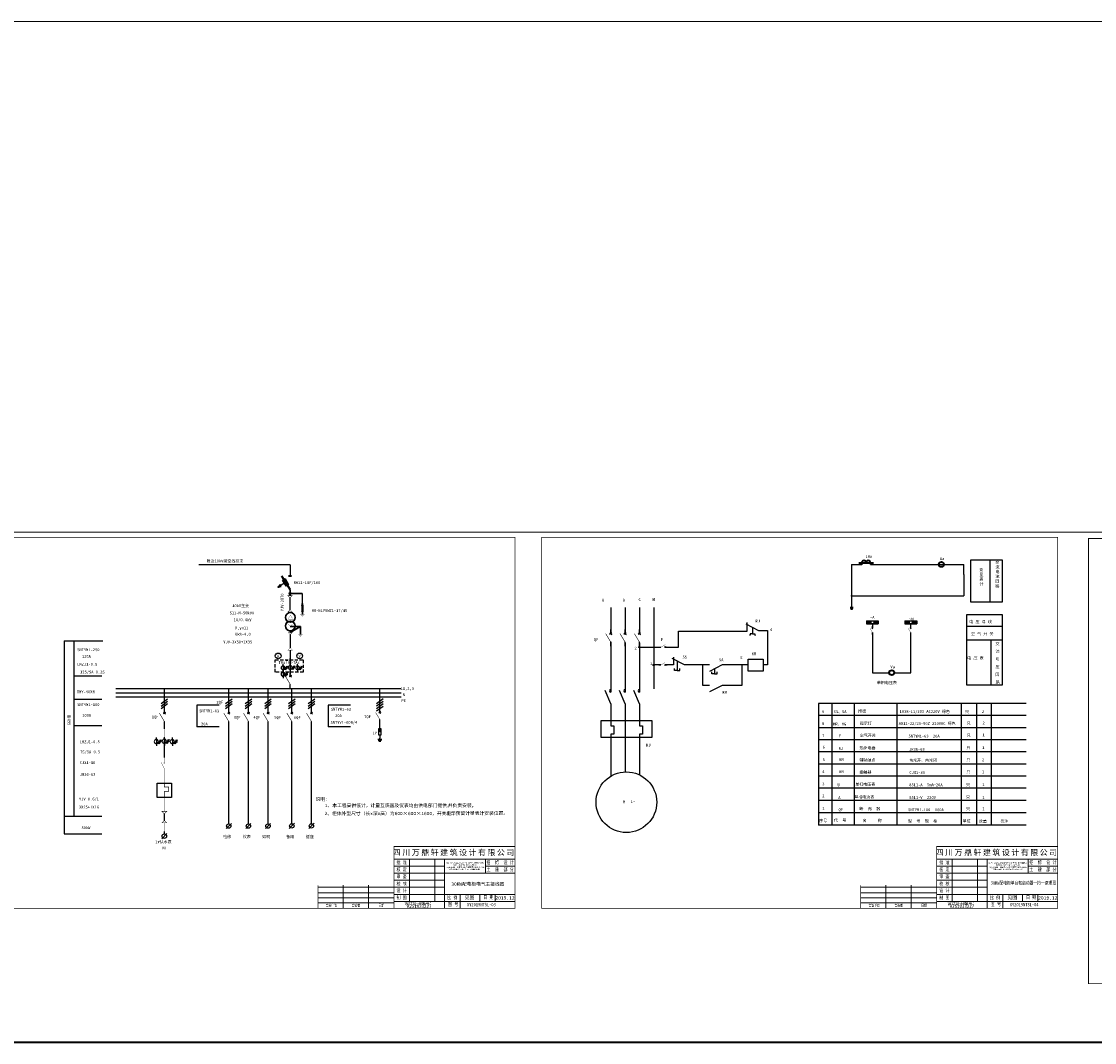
# Model space of a CAD drawing. Extents: x 36231 to 595326, y 3059 to 3871788.
# Tile 25 of 143: x 585036 to 585866, y 3861834 to 3862624. Entities that reach past the tile are written whole.
import ezdxf
from ezdxf.enums import TextEntityAlignment as Align

# ---------------------------------------------------------------- set-up
doc = ezdxf.new("R2010")
doc.units = 0
for name, pattern in [('DASHED', [19.05, 12.7, -6.35]), ('DASHED2', [0.375, 0.25, -0.125]), ('常规', [20, 10, 0, 10])]:
    doc.linetypes.add(name, pattern=pattern)
doc.layers.get('0').update_dxf_attribs({"linetype": 'CONTINUOUS'})
for name, color, linetype, lineweight in [('0.13填充', 8, 'CONTINUOUS', 9), ('0.13文字', 3, 'CONTINUOUS', 13), ('2', 61, 'CONTINUOUS', 30), ('图框１', 5, 'CONTINUOUS', 60), ('文字', 7, 'CONTINUOUS', 15), ('细线', 7, 'CONTINUOUS', 15), ('轮廓线', 1, 'CONTINUOUS', 30)]:
    doc.layers.add(name, color=color, linetype=linetype, lineweight=lineweight)
for name, color, linetype in [('DIM', 3, 'CONTINUOUS'), ('DQ', 3, 'CONTINUOUS'), ('WZ', 2, 'CONTINUOUS')]:
    doc.layers.add(name, color=color, linetype=linetype)
doc.styles.add('-仿宋_GB2312', font='仿宋_GB2312_0.ttf')
doc.styles.add('LYJFS', font='times.ttf', dxfattribs={"width": 0.7})
doc.styles.add('图框', font='仿宋_GB2312_0.ttf', dxfattribs={"width": 0.8})

# ---------------------------------------------------------------- blocks, each defined once
blk = doc.blocks.new('SYMB2_M_PWF59')
for p, q in [((2.06, 0.66), (2.94, -0.66)), ((2.14, -0.66), (2.92, 0.66))]:
    blk.add_line(p, q)
at = {"color": 7}
for p, q in [((2.5, 0), (0, 0)), ((10, 0), (7.5, 0))]:
    blk.add_line(p, q, dxfattribs=at)
at = {"const_width": 0.35}
blk.add_lwpolyline([(7.5, 0), (2.5, -3)], dxfattribs=at)
blk = doc.blocks.new('SYMB1_S_7220301')
blk.add_hatch(color=256).paths.add_polyline_path([(0, -7.5), (0.7, -5), (-0.7, -5)])
for p, q in [((0, -3.8), (0, 0)), ((0.7, -5), (-0.7, -5)), ((-0.7, -5), (0, -7.5)), ((0, -7.5), (0.7, -5))]:
    blk.add_line(p, q)
at = {"color": 7}
blk.add_lwpolyline([(-1.5, -11.2), (1.5, -11.2), (1.5, -3.8), (-1.5, -3.8)], close=True, dxfattribs=at)
for points in [[(0, -5), (0, -3.8)], [(0, -11.2), (0, -15)], [(-2.5, -16.2), (0, -16.2)], [(0, -17.5), (-1.9, -17.5), (0, -17.5)], [(-1.2, -18.8), (0, -18.8), (1.2, -18.8)], [(0, -16.2), (0, -15)], [(0, -16.2), (2.5, -16.2)], [(0, -17.5), (1.9, -17.5), (0, -17.5)]]:
    blk.add_lwpolyline(points)
blk = doc.blocks.new('SYMB2_S_PWF29')
at = {"xscale": 0.5, "yscale": 0.5, "zscale": 0.5}
blk.add_blockref('SYMB1_S_7220301', (0, 0.01), dxfattribs=at)
blk = doc.blocks.new('SYMB2_S_PWF23')
for p, q in [((0, -1.3), (0, 0)), ((1.41, -1.09), (-1.41, -3.91))]:
    blk.add_line(p, q)
blk.add_circle((0, -2.5), 1.2)
blk = doc.blocks.new('SYMB2_M_PWF115')
for p, q in [((0, -2.4), (0, 0)), ((0, -7.4), (0, -10))]:
    blk.add_line(p, q)
blk.add_lwpolyline([(-2.5, -4.9, 1), (2.5, -4.9, 1), (-2.5, -4.9, 1)], format="xyb")
for points in [[(0, -2.4), (0, -7.4)], [(2.5, -7.5), (5, -2.5)], [(2.5, -5), (6.2, -5)], [(3.7, -7.5), (6.2, -2.5)]]:
    blk.add_lwpolyline(points)
blk = doc.blocks.new('tk')
at = {"layer": '图框１', "color": 7, "const_width": 0.0933}
blk.add_lwpolyline([(0, 296.59), (0, 0), (420, 0), (420, 296.59)], close=True, dxfattribs=at)
blk.add_lwpolyline([(0, 296.59), (0, 0), (420, 0), (420, 296.59)], close=True, dxfattribs=at)
at = {"layer": '图框１', "color": 5, "const_width": 0.0933}
blk.add_lwpolyline([(0, 296.59), (0, 0), (420, 0), (420, 296.59)], close=True, dxfattribs=at)
at = {"layer": '图框１', "color": 7}
blk.add_lwpolyline([(15.56, 292.44, 0.622, 0.622, 0), (414.81, 292.44, 0.519, 0.519, 0), (414.81, 5.19, 0.519, 0.519, 0), (15.56, 5.19, 0.519, 0.519, 0)], format="xyseb", close=True, dxfattribs=at)
blk.add_lwpolyline([(15.56, 292.44, 0.622, 0.622, 0), (414.81, 292.44, 0.519, 0.519, 0), (414.81, 5.19, 0.519, 0.519, 0), (15.56, 5.19, 0.519, 0.519, 0)], format="xyseb", close=True, dxfattribs=at)
at = {"layer": '图框１', "color": 5}
blk.add_lwpolyline([(15.56, 292.44, 0.622, 0.622, 0), (414.81, 292.44, 0.519, 0.519, 0), (414.81, 5.19, 0.519, 0.519, 0), (15.56, 5.19, 0.519, 0.519, 0)], format="xyseb", close=True, dxfattribs=at)
at = {"layer": '细线', "color": 7}
for p, q in [((321.17, 53.1), (414.81, 53.1)), ((321.17, 43.3), (414.81, 43.3)), ((333.15, 43.3), (333.15, 10.63)), ((352.75, 43.3), (352.75, 10.63)), ((360.37, 43.3), (360.37, 5.19)), ((391.95, 43.3), (391.95, 32.41)), ((321.17, 37.85), (360.37, 37.85)), ((391.95, 37.85), (414.81, 37.85)), ((321.17, 32.41), (414.81, 32.41)), ((262.37, 21.52), (321.17, 21.52)), ((281.97, 23.15), (281.97, 5.19)), ((301.57, 23.15), (301.57, 5.19)), ((321.17, 26.96), (360.37, 26.96)), ((321.17, 21.52), (360.37, 21.52)), ((262.37, 17.16), (321.17, 17.16)), ((321.17, 16.07), (414.81, 16.07)), ((372.35, 16.07), (372.35, 5.19)), ((387.59, 16.07), (387.59, 10.63)), ((399.57, 16.07), (399.57, 10.63)), ((262.37, 13.35), (321.17, 13.35)), ((262.37, 9.54), (321.17, 9.54)), ((321.17, 10.63), (414.81, 10.63))]:
    blk.add_line(p, q, dxfattribs=at)
at = {"layer": '细线', "color": 7, "const_width": 0.544}
for points in [[(414.81, 53.1), (321.17, 53.1), (321.17, 5.19)], [(262.37, 23.15), (262.37, 5.19)]]:
    blk.add_lwpolyline(points, dxfattribs=at)
at = {"layer": '文字', "color": 7, "line_spacing_factor": 0.5, "style": '-仿宋_GB2312'}
for s, insert, char_height, width, attachment_point in [('{\\fSimSun|b0|i0|c134|p2;\\T1.2;\\C256;四川万鼎轩建筑设计有限公司}', (367.99, 48.2), 4.3556, 93.6444, 5), ('{\\W0.8;批 准}', (327.16, 40.57), 2.7222, 11.9778, 5), ('{\\W0.8;招  标  设 计}', (403.36, 40.57), 2.7222, 22.8306, 5), ('{\\W0.8;核 定}', (327.16, 35.13), 2.7222, 11.9778, 5), ('新沂市2019年度农业水价综合改革计量设施配套\\P\\P和农田水利工程维修养护项目\\P\\P（2019年第二批省级以上水利发展资金和2018年\\P\\P第二批省级以上水利发展资金剩余资金）', (376.16, 37.85), 1, 31.5778, 5), ('{\\W0.8;土  建  部 分}', (403.38, 35.12), 2.7222, 22.8667, 5), ('{\\W0.8;审 查}', (327.16, 29.69), 2.7222, 11.9778, 5), ('{\\W0.8;校 核}', (327.16, 24.24), 2.7222, 11.9778, 5), ('{\\W0.8;设 计}', (327.16, 18.8), 2.7222, 11.9778, 5), ('{\\W0.8;制 图}', (327.16, 13.35), 2.7222, 11.9778, 5), ('{\\W0.8;比 例}', (366.36, 13.35), 2.7222, 11.9778, 5), ('见图', (379.75, 13.49), 2.722, 15.2444, 5), ('{\\W0.8;日 期}', (390.35, 15.22), 2.7222, 10.9015, 1), ('2019.12', (407.19, 13.35), 2.722, 15.2444, 5), ('{\\W0.7; 会签单位}', (272.17, 7.36), 2.1778, 19.6, 5), ('{\\W0.7;会签者}', (291.77, 7.36), 2.1778, 19.6, 5), ('{\\W0.7;日期}', (311.37, 7.36), 2.178, 19.6, 5), ('{\\W0.85;设计证书编号：A251033227}', (340.77, 8.02), 2.7222, 39.2, 5), ('{\\W0.8;图 号}', (363.12, 9.78), 2.7222, 10.9015, 1)]:
    blk.add_mtext(s, dxfattribs=dict(at, insert=insert, char_height=char_height, width=width, attachment_point=attachment_point))

msp = doc.modelspace()

# ---------------------------------------------------------------- hatches: boundary and pattern name
for points in [[(585694.04, 3862157.83, -0.414214), (585692.89, 3862158.97, -0.414214), (585694.04, 3862160.12), (585689.44, 3862160.12), (585689.44, 3862157.83)], [(585694.04, 3862160.12, -0.414214), (585695.18, 3862158.97, -0.414214), (585694.04, 3862157.83), (585698.63, 3862157.83), (585698.63, 3862160.12)], [(585723.71, 3862157.83, -0.414214), (585722.57, 3862158.97, -0.414214), (585723.71, 3862160.12), (585719.12, 3862160.12), (585719.12, 3862157.83)], [(585728.31, 3862157.83), (585728.31, 3862160.12), (585723.71, 3862160.12, -0.414214), (585724.86, 3862158.97, -0.414214), (585723.71, 3862157.83)]]:
    msp.add_hatch(color=7).paths.add_polyline_path(points)
h = msp.add_hatch(color=7)
h.paths.add_polyline_path([(585513.78, 3862140.26), (585513.78, 3862139.74), (585514.3, 3862139.74, 0.414214)])
h.paths.add_polyline_path([(585514.3, 3862139.74), (585513.78, 3862139.74), (585513.78, 3862139.22, 0.414214)])
h.paths.add_polyline_path([(585513.78, 3862140.26, 0.414214), (585513.26, 3862139.74, 0.414214), (585513.78, 3862139.22)])
h = msp.add_hatch(color=7)
h.paths.add_polyline_path([(585524.9, 3862126.47), (585524.9, 3862125.95), (585525.42, 3862125.95, 0.414214)])
h.paths.add_polyline_path([(585525.42, 3862125.95), (585524.9, 3862125.95), (585524.9, 3862125.43, 0.414214)])
h.paths.add_polyline_path([(585524.9, 3862126.47, 0.414214), (585524.38, 3862125.95, 0.414214), (585524.9, 3862125.43)])
at = {"layer": '2'}
msp.add_hatch(color=7, dxfattribs=at).paths.add_polyline_path([(585253.86, 3862172.33), (585252.02, 3862172.33), (585252.94, 3862170.41)])
at = {"layer": 'DIM'}
h = msp.add_hatch(dxfattribs=at)
h.set_pattern_fill('U', scale=0.03328, style=0, pattern_type=0)
h.set_pattern_definition([(0, (518242.56409, 3838922.259795), (0, 0.03328), [])])
h.paths.add_polyline_path([(585236.56, 3862186.88), (585235.84, 3862188.15), (585234.09, 3862186.09)])

# ---------------------------------------------------------------- linework, layer by layer
at = {"color": 7}
for p, q in [((585678.01, 3862203.79), (585678.01, 3862195.99)), ((585678.01, 3862203.79), (585685.85, 3862203.79)), ((585692.52, 3862203.79), (585764.83, 3862203.79)), ((585692.52, 3862203.79), (585727.64, 3862203.79)), ((585764.83, 3862195.99), (585764.83, 3862203.79)), ((585784.84, 3862207.42), (585784.84, 3862174.6)), ((585243.41, 3862203.51), (585172.85, 3862203.51)), ((585243.41, 3862203.51), (585243.41, 3862195.03)), ((585678.01, 3862195.99), (585678.01, 3862179.67)), ((585764.83, 3862195.99), (585764.83, 3862179.44)), ((585252.85, 3862181.22), (585252.85, 3862171.68)), ((585678.01, 3862179.21), (585678.01, 3862170.19)), ((585678.24, 3862179.44), (585764.83, 3862179.44)), ((585491.54, 3862170.44), (585491.54, 3862150.2)), ((585491.54, 3862170.44), (585491.54, 3862150.2)), ((585502.66, 3862170.44), (585502.66, 3862150.2)), ((585502.66, 3862170.44), (585502.66, 3862150.2)), ((585513.78, 3862170.44), (585513.78, 3862150.2)), ((585524.9, 3862170.44), (585524.9, 3862107.39)), ((585513.78, 3862159.09), (585513.78, 3862150.2)), ((585689.44, 3862160.12), (585689.44, 3862157.83)), ((585694.04, 3862157.83), (585694.04, 3862154.35)), ((585698.63, 3862160.12), (585698.63, 3862157.83)), ((585719.12, 3862160.12), (585719.12, 3862157.83)), ((585723.71, 3862154.35), (585723.71, 3862157.83)), ((585728.31, 3862160.12), (585728.31, 3862157.83)), ((585767.05, 3862155.89), (585794.43, 3862155.89)), ((585243.63, 3862149.49), (585243.63, 3862139.18)), ((585694.04, 3862151.16), (585694.04, 3862148.11)), ((585694.04, 3862151.16), (585694.04, 3862120)), ((585723.71, 3862119.98), (585723.71, 3862151.16)), ((585723.71, 3862141.76), (585723.71, 3862151.16)), ((585243.63, 3862137.52), (585243.63, 3862118.61)), ((585491.54, 3862143.78), (585491.54, 3862104.92)), ((585502.66, 3862143.15), (585502.66, 3862104.92)), ((585513.78, 3862143.15), (585513.78, 3862104.92)), ((585513.78, 3862143.15), (585513.78, 3862104.92)), ((585767.05, 3862145.5), (585794.43, 3862145.5)), ((585785.62, 3862145.5), (585785.62, 3862110.24)), ((585243.63, 3862126.95), (585243.63, 3862131.09)), ((585238, 3862120.84), (585238, 3862115.97)), ((585243.63, 3862118.61), (585243.63, 3862121.54)), ((585530.47, 3862125.95), (585524.9, 3862125.95)), ((585536.02, 3862125.95), (585533.67, 3862125.95)), ((585694.04, 3862120), (585707.1, 3862120)), ((585710.93, 3862119.98), (585723.71, 3862119.98)), ((585491.54, 3862095.91), (585491.54, 3862078.79)), ((585491.54, 3862095.91), (585491.54, 3862078.79)), ((585502.66, 3862095.91), (585502.66, 3862043.18)), ((585502.66, 3862095.91), (585502.66, 3862043.18)), ((585513.78, 3862095.91), (585513.78, 3862078.79)), ((585513.78, 3862095.91), (585513.78, 3862078.79)), ((585813.1, 3862096.18), (585652.22, 3862096.18)), ((585774.98, 3862001.95), (585774.98, 3862096.18)), ((585786.32, 3862001.95), (585786.32, 3862096.18)), ((585244.79, 3862054.07), (585244.79, 3862079.34)), ((585259.99, 3862054.06), (585259.99, 3862079.33)), ((585813.1, 3862086.79), (585652.22, 3862086.79)), ((585813.1, 3862086.79), (585654.37, 3862086.79)), ((585196.01, 3862004.84), (585196.02, 3862076.63)), ((585211.2, 3862004.84), (585211.22, 3862076.63)), ((585226.4, 3862004.84), (585226.41, 3862076.63)), ((585491.54, 3862072.4), (585491.54, 3862039.82)), ((585491.54, 3862072.4), (585491.54, 3862039.82)), ((585513.78, 3862072.4), (585513.78, 3862040.91)), ((585513.78, 3862072.4), (585513.78, 3862040.91)), ((585813.1, 3862077.41), (585652.22, 3862077.41)), ((585813.1, 3862068.02), (585652.22, 3862068.02)), ((585813.1, 3862058.64), (585652.22, 3862058.64)), ((585244.78, 3862004.94), (585244.79, 3862054.07)), ((585259.97, 3862004.94), (585259.99, 3862054.06)), ((585813.1, 3862049.26), (585652.22, 3862049.26)), ((585813.1, 3862039.87), (585652.22, 3862039.87)), ((585813.1, 3862030.49), (585652.22, 3862030.49)), ((585813.1, 3862021.1), (585652.22, 3862021.1)), ((585812.3, 3862021.1), (585652.22, 3862021.1)), ((585813.1, 3862011.53), (585652.22, 3862011.53)), ((585813.1, 3862001.95), (585652.22, 3862001.95))]:
    msp.add_line(p, q, dxfattribs=at)
at = {"color": 7, "lineweight": 40}
for p, q in [((585683.58, 3862205.16), (585694.84, 3862205.16)), ((585685.85, 3862205.16), (585685.85, 3862203.79)), ((585692.52, 3862205.16), (585692.52, 3862203.79)), ((585243.41, 3862184.32), (585237.17, 3862194.65)), ((585242.34, 3862195.03), (585244.45, 3862195.03)), ((585678.92, 3862169.67), (585677.1, 3862169.67)), ((585678.61, 3862169.14), (585677.4, 3862169.14))]:
    msp.add_line(p, q, dxfattribs=at)
at = {"color": 7, "linetype": 'DASHED2', "lineweight": -2, "ltscale": 2}
msp.add_line((585243.49, 3862168.7), (585243.41, 3862177.92), dxfattribs=at)
for p, q in [((585689.44, 3862160.12), (585698.63, 3862160.12)), ((585689.44, 3862157.83), (585698.63, 3862157.83)), ((585719.12, 3862160.12), (585728.31, 3862160.12)), ((585719.12, 3862157.83), (585728.31, 3862157.83))]:
    msp.add_line(p, q)
at = {"color": 7, "linetype": 'DASHED', "lineweight": -2, "ltscale": 2}
msp.add_line((585146.17, 3862005.53), (585146.17, 3862010.79), dxfattribs=at)
at = {"color": 7}
for points in [[(585770.27, 3862207.42), (585794.52, 3862207.42), (585794.52, 3862174.6), (585770.27, 3862174.6)], [(585767.05, 3862165.1), (585794.43, 3862165.1), (585794.43, 3862110.24), (585767.05, 3862110.24)]]:
    msp.add_lwpolyline(points, close=True, dxfattribs=at)
at = {"color": 7, "lineweight": 40}
msp.add_lwpolyline([(585679.22, 3862170.19), (585676.8, 3862170.19)], dxfattribs=at)
at = {"color": 7, "linetype": 'DASHED2', "ltscale": 10}
msp.add_lwpolyline([(585232.03, 3862129.89), (585253.71, 3862129.89), (585253.71, 3862120.36), (585232.03, 3862120.36)], close=True, dxfattribs=at)
at = {"color": 7, "linetype": '常规', "const_width": 0.229}
for points in [[(585146.17, 3862082.25), (585146.17, 3862054.27)], [(585146.17, 3862061.27), (585146.17, 3862049.67)], [(585146.17, 3862045.69), (585143.75, 3862050.52)], [(585146.17, 3862045.69), (585146.17, 3862034.45)], [(585146.17, 3862023.47), (585146.17, 3862012.66)], [(585146.17, 3862010.79), (585146.17, 3862005.53)], [(585146.17, 3862003.66), (585146.17, 3861996.99)]]:
    msp.add_lwpolyline(points, dxfattribs=at)
msp.add_lwpolyline([(585146.13, 3862050.32, 1.088614), (585146.13, 3862049.74, 1.088614)], format="xyb", dxfattribs=at)
at = {"color": 7, "lineweight": 25}
msp.add_lwpolyline([(585140.72, 3862034.45), (585151.61, 3862034.45), (585151.61, 3862023.47), (585140.72, 3862023.47)], close=True, dxfattribs=at)
at = {"color": 7, "lineweight": 25, "const_width": 0.458}
for points in [[(585146.17, 3862034.45), (585146.17, 3862031.4), (585149.51, 3862031.4), (585149.51, 3862028.19), (585146.07, 3862028.19), (585146.07, 3862028.19)], [(585146.17, 3862028.19), (585146.17, 3862023.47)]]:
    msp.add_lwpolyline(points, dxfattribs=at)
at = {"color": 7, "const_width": 0.3}
for points in [[(585144.29, 3862012.66), (585148.04, 3862012.66), (585146.17, 3862010.79)], [(585144.29, 3862003.66), (585148.04, 3862003.66), (585146.17, 3862005.53)]]:
    msp.add_lwpolyline(points, close=True, dxfattribs=at)
at = {"color": 7, "lineweight": 40}
for centre in [(585747.4, 3862203.79), (585709.02, 3862120)]:
    msp.add_circle(centre, 1.91, dxfattribs=at)
at = {"color": 7}
for centre, radius in [((585678.01, 3862179.44), 0.229), ((585694.04, 3862158.97), 1.14), ((585723.71, 3862158.97), 1.14), ((585513.78, 3862139.74), 0.521), ((585234.26, 3862132.99), 2.23), ((585250.88, 3862132.99), 2.23), ((585524.9, 3862125.95), 0.521)]:
    msp.add_circle(centre, radius, dxfattribs=at)
at = {"color": 7, "lineweight": 40}
for centre in [(585687.53, 3862205.16), (585690.89, 3862205.16)]:
    msp.add_arc(centre, 1.68, 0, 180, dxfattribs=at)
at = {"layer": '0.13填充', "color": 3, "lineweight": 40}
msp.add_line((591089.66, 3861833.66), (583314.72, 3861833.66), dxfattribs=at)
at = {"layer": '0.13文字', "lineweight": 13}
for p, q in [((590756.67, 3862624.17), (583664.28, 3862624.17)), ((590756.67, 3862228.91), (583314.72, 3862228.91))]:
    msp.add_line(p, q, dxfattribs=at)
at = {"layer": '2', "color": 7}
for p, q in [((585243.41, 3862184.32), (585243.41, 3862181.89)), ((585243.41, 3862184.32), (585243.41, 3862181.89)), ((585243.41, 3862184.32), (585243.41, 3862181.89)), ((585243.41, 3862180.53), (585243.41, 3862179.71)), ((585243.41, 3862180.53), (585243.41, 3862179.63)), ((585244.09, 3862181.22), (585252.85, 3862181.22)), ((585243.47, 3862166.52), (585243.47, 3862166.99)), ((585243.57, 3862152.45), (585243.57, 3862151.16))]:
    msp.add_line(p, q, dxfattribs=at)
at = {"layer": '2', "color": 7, "linetype": 'DASHED', "ltscale": 60}
for p, q in [((585252.94, 3862171.38), (585252.94, 3862165.04)), ((585251.5, 3862155.8), (585243.6, 3862151.2)), ((585243.62, 3862155.8), (585251.5, 3862155.8)), ((585251.5, 3862155.8), (585251.5, 3862149.45))]:
    msp.add_line(p, q, dxfattribs=at)
at = {"layer": '2', "color": 7}
for points, const_width in [([(585241.7, 3862179.63), (585245.12, 3862179.63), (585243.41, 3862177.92)], 0.273), ([(585253.86, 3862167.14), (585252.02, 3862167.14), (585252.02, 3862173.29), (585253.86, 3862173.29)], 0.246), ([(585241.78, 3862166.99), (585245.2, 3862166.99), (585243.49, 3862168.7)], 0.273), ([(585245.34, 3862151.2), (585241.92, 3862151.2), (585243.63, 3862149.49)], 0.273), ([(585241.87, 3862137.52), (585245.29, 3862137.52), (585243.58, 3862139.23)], 0.273)]:
    msp.add_lwpolyline(points, close=True, dxfattribs=dict(at, const_width=const_width))
at = {"layer": '2', "color": 7, "ltscale": 4, "const_width": 0.156}
for points in [[(585243.8, 3862164.61), (585242.01, 3862161.5)], [(585243.8, 3862164.61), (585245.59, 3862161.5)], [(585243.62, 3862155.8), (585241.61, 3862158.02)], [(585242.01, 3862161.5), (585245.59, 3862161.5)], [(585243.62, 3862155.8), (585245.63, 3862158.02)], [(585243.62, 3862155.8), (585243.62, 3862153.41)]]:
    msp.add_lwpolyline(points, dxfattribs=at)
at = {"layer": '2', "color": 7, "const_width": 0.273}
for points in [[(585251.23, 3862165.04), (585254.65, 3862165.04)], [(585251.92, 3862164.36), (585253.96, 3862164.36)], [(585252.6, 3862163.67), (585253.28, 3862163.67)], [(585249.79, 3862149.45), (585253.2, 3862149.45)], [(585250.47, 3862148.77), (585252.52, 3862148.77)], [(585251.16, 3862148.08), (585251.84, 3862148.08)]]:
    msp.add_lwpolyline(points, dxfattribs=at)
at = {"layer": '2', "color": 7}
for centre, radius in [((585243.41, 3862181.21), 0.683), ((585243.62, 3862162.77), 3.75), ((585243.57, 3862156.2), 3.75)]:
    msp.add_circle(centre, radius, dxfattribs=at)
at = {"layer": 'DIM', "color": 7}
for p, q in [((585239.01, 3862189.37), (585234.09, 3862186.09)), ((585235.84, 3862188.15), (585234.09, 3862186.09)), ((585236.56, 3862186.88), (585235.84, 3862188.15)), ((585234.09, 3862186.09), (585236.56, 3862186.88))]:
    msp.add_line(p, q, dxfattribs=at)
msp.add_lwpolyline([(585242.34, 3862188.19), (585240.35, 3862187.05), (585237.67, 3862191.69), (585239.66, 3862192.84)], close=True, dxfattribs=at)
at = {"layer": 'DQ', "color": 7}
for p, q in [((585068.55, 3862144.62), (585098.48, 3862144.62)), ((585097.84, 3862117.43), (585076.15, 3862117.43)), ((585108.59, 3862107.72), (585329.33, 3862107.72)), ((585108.59, 3862104.5), (585329.33, 3862104.5)), ((585146.17, 3862091.9), (585146.17, 3862107.72)), ((585196.02, 3862091.9), (585196.02, 3862107.72)), ((585211.22, 3862091.9), (585211.22, 3862107.72)), ((585226.41, 3862091.9), (585226.41, 3862107.72)), ((585244.79, 3862091.9), (585244.79, 3862107.72)), ((585259.99, 3862091.9), (585259.99, 3862107.72)), ((585312.89, 3862091.89), (585312.89, 3862107.72)), ((585097.84, 3862099.11), (585076.15, 3862099.11)), ((585108.59, 3862101.28), (585329.33, 3862101.28)), ((585148.7, 3862099.6), (585143.7, 3862095.87)), ((585148.7, 3862097.67), (585143.7, 3862093.94)), ((585148.7, 3862095.76), (585143.7, 3862092.03)), ((585198.55, 3862099.6), (585193.55, 3862095.87)), ((585198.55, 3862097.67), (585193.55, 3862093.94)), ((585198.55, 3862095.76), (585193.55, 3862092.03)), ((585213.75, 3862099.6), (585208.75, 3862095.87)), ((585213.75, 3862097.67), (585208.75, 3862093.94)), ((585213.75, 3862095.76), (585208.75, 3862092.03)), ((585228.94, 3862099.6), (585223.94, 3862095.87)), ((585228.94, 3862097.67), (585223.94, 3862093.94)), ((585228.94, 3862095.76), (585223.94, 3862092.03)), ((585247.32, 3862099.6), (585242.32, 3862095.88)), ((585247.32, 3862097.67), (585242.32, 3862093.94)), ((585247.32, 3862095.76), (585242.32, 3862092.04)), ((585262.52, 3862099.6), (585257.52, 3862095.87)), ((585262.52, 3862097.67), (585257.52, 3862093.94)), ((585262.52, 3862095.76), (585257.52, 3862092.03)), ((585315.42, 3862099.68), (585310.42, 3862095.95)), ((585315.42, 3862097.74), (585310.42, 3862094.02)), ((585315.42, 3862095.81), (585310.42, 3862092.08)), ((585652.22, 3862096.18), (585652.22, 3862001.95)), ((585662.81, 3862021.1), (585662.81, 3862096.18)), ((585662.81, 3862086.91), (585662.81, 3862096.18)), ((585680.13, 3862021.1), (585680.13, 3862096.18)), ((585713.23, 3862021.1), (585713.23, 3862096.18)), ((585762.88, 3862021.1), (585762.88, 3862096.18)), ((585188.55, 3862094.95), (585171.2, 3862094.95)), ((585171.2, 3862094.95), (585171.2, 3862078.07)), ((585272.95, 3862094.95), (585272.95, 3862078.07)), ((585290.3, 3862094.95), (585272.95, 3862094.95)), ((585315.42, 3862093.9), (585310.42, 3862090.18)), ((585146.17, 3862076.63), (585146.17, 3862079.33)), ((585196.02, 3862076.63), (585196.02, 3862079.33)), ((585211.22, 3862076.63), (585211.22, 3862079.33)), ((585226.41, 3862076.63), (585226.41, 3862079.33)), ((585312.88, 3862079.04), (585312.88, 3862082.17)), ((585076.15, 3862079.04), (585097.84, 3862079.04)), ((585188.55, 3862078.07), (585171.2, 3862078.07)), ((585290.3, 3862078.07), (585272.95, 3862078.07)), ((585146.17, 3862054.27), (585146.17, 3862066.98)), ((585662.81, 3862001.95), (585662.81, 3862021.1)), ((585680.13, 3862001.95), (585680.13, 3862021.1)), ((585713.23, 3862001.95), (585713.23, 3862021.1)), ((585762.88, 3862001.95), (585762.88, 3862021.1)), ((585774.98, 3862011.55), (585774.98, 3862021.1)), ((585068.55, 3862008.99), (585097.84, 3862008.99)), ((585068.55, 3861995.25), (585097.84, 3861995.25))]:
    msp.add_line(p, q, dxfattribs=at)
at = {"layer": 'WZ', "color": 7}
for p, q in [((585068.55, 3862144.62), (585068.55, 3861995.25)), ((585076.15, 3862144.62), (585076.15, 3862008.99))]:
    msp.add_line(p, q, dxfattribs=at)
at = {"layer": '轮廓线', "color": 7, "lineweight": -3}
for p, q in [((585596.05, 3862157.9), (585606.03, 3862152.53)), ((585597.19, 3862152.17), (585597.19, 3862158.96)), ((585601.29, 3862155.08), (585601.29, 3862150)), ((585543.99, 3862139.74), (585543.99, 3862152.17)), ((585543.99, 3862152.17), (585597.19, 3862152.17)), ((585599.55, 3862148.95), (585598.88, 3862148.95)), ((585601.29, 3862150), (585599.55, 3862150)), ((585599.55, 3862150), (585599.55, 3862148.95)), ((585601.29, 3862150), (585603.03, 3862150)), ((585603.03, 3862150), (585603.03, 3862148.95)), ((585603.03, 3862148.95), (585603.71, 3862148.95)), ((585606.03, 3862152.53), (585612.95, 3862152.53)), ((585612.95, 3862152.53), (585612.95, 3862125.95)), ((585513.78, 3862139.74), (585530.47, 3862139.74)), ((585533.67, 3862139.74), (585543.99, 3862139.74)), ((585548.62, 3862125.95), (585539.17, 3862130.88)), ((585540.18, 3862131.98), (585540.18, 3862125.95)), ((585540.18, 3862125.95), (585536.02, 3862125.95)), ((585541.05, 3862121.72), (585541.05, 3862123.22)), ((585543.07, 3862121.72), (585541.05, 3862121.72)), ((585543.07, 3862128.85), (585543.07, 3862121.72)), ((585543.07, 3862121.72), (585545.09, 3862121.72)), ((585545.09, 3862121.72), (585545.09, 3862123.22)), ((585568.04, 3862125.95), (585548.62, 3862125.95)), ((585562.88, 3862110.15), (585562.88, 3862125.95)), ((585577.78, 3862125.95), (585568.04, 3862120.87)), ((585571.94, 3862122.91), (585571.94, 3862119.07)), ((585593.08, 3862125.95), (585577.78, 3862125.95)), ((585597.88, 3862125.95), (585593.08, 3862125.95)), ((585593.08, 3862125.95), (585593.08, 3862110.15)), ((585612.95, 3862125.95), (585609.52, 3862125.95)), ((585569.92, 3862119.07), (585569.92, 3862120.57)), ((585571.94, 3862119.07), (585569.92, 3862119.07)), ((585571.94, 3862119.07), (585573.96, 3862119.07)), ((585573.96, 3862119.07), (585573.96, 3862120.57)), ((585491.54, 3862095.91), (585487.15, 3862106.11)), ((585502.66, 3862095.91), (585498.27, 3862106.11)), ((585513.78, 3862095.91), (585509.39, 3862106.11)), ((585568.04, 3862110.15), (585562.88, 3862110.15)), ((585577.78, 3862110.15), (585568.04, 3862105.07)), ((585593.08, 3862110.15), (585577.78, 3862110.15)), ((585582.06, 3862110.15), (585577.78, 3862110.15))]:
    msp.add_line(p, q, dxfattribs=at)
for points in [[(585597.88, 3862130.41), (585609.58, 3862130.41), (585609.58, 3862121.08), (585597.88, 3862121.08)], [(585484.13, 3862082.97), (585523.3, 3862082.97), (585523.3, 3862069.84), (585484.13, 3862069.84)]]:
    msp.add_lwpolyline(points, close=True, dxfattribs=at)
for points in [[(585491.54, 3862078.79), (585494.02, 3862078.79), (585494.02, 3862072.4), (585491.54, 3862072.4)], [(585513.78, 3862078.79), (585516.26, 3862078.79), (585516.26, 3862072.4), (585513.78, 3862072.4)]]:
    msp.add_lwpolyline(points, dxfattribs=at)
msp.add_circle((585503.67, 3862019.72), 23.48, dxfattribs=at)
for centre in [(585491.54, 3862105.95), (585502.66, 3862105.95), (585513.78, 3862105.95)]:
    msp.add_arc(centre, 1.04, 90, 270, dxfattribs=at)

# ---------------------------------------------------------------- block references
for p in [(585002.6, 3861932.32), (585422.6, 3861932.32)]:
    msp.add_blockref('tk', p)
at = {"xscale": 1.19999999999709, "yscale": 1.199999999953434, "zscale": 1.2}
msp.add_blockref('tk', (585842.6, 3861873), dxfattribs=at)
at = {"color": 7}
for p, xscale, yscale, zscale, rotation in [((585694.04, 3862155.98), 0.6435000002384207, 0.6435000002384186, 0.6435000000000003, 269.9999953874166), ((585723.71, 3862155.98), 0.6435000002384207, 0.6435000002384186, 0.6435000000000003, 269.9999953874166), ((585535.29, 3862139.74), 0.6434999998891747, 0.6435000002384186, 0.6435000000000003, 179.9999953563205), ((585535.29, 3862125.95), 0.6434999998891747, 0.6435000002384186, 0.6435000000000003, 179.9999953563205), ((585243.63, 3862120.59), 1.28700000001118, 1.287000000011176, 1.287, 269.9999953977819)]:
    msp.add_blockref('SYMB2_M_PWF59', p, dxfattribs=dict(at, xscale=xscale, yscale=yscale, zscale=zscale, rotation=rotation))
for name, p, xscale, yscale, zscale in [('SYMB2_M_PWF115', (585238, 3862126.69), 0.5850000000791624, 0.5850000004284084, 0.5850000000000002), ('SYMB2_M_PWF115', (585238, 3862121.61), 0.5850000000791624, 0.5850000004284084, 0.5850000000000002), ('SYMB2_M_PWF115', (585243.63, 3862126.95), 0.5850000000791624, 0.5850000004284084, 0.5850000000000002), ('SYMB2_M_PWF115', (585249.28, 3862126.67), 0.5850000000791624, 0.5850000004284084, 0.5850000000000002), ('SYMB2_S_PWF29', (585312.89, 3862079.03), 1.287000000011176, 1.287000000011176, 1.287), ('SYMB2_M_PWF115', (585139.97, 3862069.83), 0.6434999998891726, 0.6435000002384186, 0.6435000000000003), ('SYMB2_M_PWF115', (585146.17, 3862070.11), 0.6434999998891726, 0.6435000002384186, 0.6435000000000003), ('SYMB2_M_PWF115', (585152.39, 3862069.8), 0.6434999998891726, 0.6435000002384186, 0.6435000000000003), ('SYMB2_S_PWF23', (585196.01, 3862004.84), 1.429999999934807, 1.430000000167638, 1.43), ('SYMB2_S_PWF23', (585211.2, 3862004.84), 1.429999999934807, 1.430000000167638, 1.43), ('SYMB2_S_PWF23', (585226.4, 3862004.84), 1.429999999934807, 1.430000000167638, 1.43), ('SYMB2_S_PWF23', (585244.78, 3862004.94), 1.429999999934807, 1.430000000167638, 1.43), ('SYMB2_S_PWF23', (585259.97, 3862004.94), 1.429999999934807, 1.430000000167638, 1.43)]:
    msp.add_blockref(name, p, dxfattribs=dict(at, xscale=xscale, yscale=yscale, zscale=zscale))
at = {"layer": 'DQ', "color": 7}
for p, xscale, yscale, zscale, rotation in [((585491.54, 3862153.43), 1.28700000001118, 1.287000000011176, 1.287, 269.9999953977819), ((585502.66, 3862153.43), 1.28700000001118, 1.287000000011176, 1.287, 269.9999953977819), ((585513.78, 3862153.43), 1.28700000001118, 1.287000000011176, 1.287, 269.9999953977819), ((585146.17, 3862091.9), 1.28700000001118, 1.287000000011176, 1.287, 269.9999953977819), ((585196.02, 3862091.9), 1.28700000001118, 1.287000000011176, 1.287, 269.9999953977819), ((585211.22, 3862091.9), 1.28700000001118, 1.287000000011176, 1.287, 269.9999953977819), ((585226.41, 3862091.9), 1.28700000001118, 1.287000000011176, 1.287, 269.9999953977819), ((585244.79, 3862091.9), 1.28700000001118, 1.287000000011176, 1.287, 269.9999953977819), ((585259.99, 3862091.9), 1.28700000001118, 1.287000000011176, 1.287, 269.9999953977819), ((585312.89, 3862091.89), 1.072500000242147, 1.072500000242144, 1.0725, 269.9999953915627)]:
    msp.add_blockref('SYMB2_M_PWF59', p, dxfattribs=dict(at, xscale=xscale, yscale=yscale, zscale=zscale, rotation=rotation))
at = {"layer": 'DQ', "color": 7, "xscale": 1.429999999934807, "yscale": 1.430000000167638, "zscale": 1.43}
msp.add_blockref('SYMB2_S_PWF23', (585146.17, 3861996.99), dxfattribs=at)

# ---------------------------------------------------------------- texts
at = {"color": 7, "style": '-仿宋_GB2312'}
msp.add_text('YJV-3X70', height=2.2, rotation=90, dxfattribs=at).set_placement((585238.42, 3862174.44), align=Align.CENTER)
for s, p in [('RJ', (585603.58, 3862158.86)), ('QF', (585478.5, 3862144.61)), ('F', (585530.51, 3862144.61)), ('2', (585509.98, 3862137.9)), ('A', (585233.35, 3862131.75)), ('V', (585249.97, 3862131.75)), ('SS', (585547.13, 3862130.97)), ('SA', (585575.35, 3862128.86)), ('KM', (585600.64, 3862133.46)), ('RJ', (585518.98, 3862062.74)), ('1~', (585507.08, 3862019.1))]:
    msp.add_text(s, height=2.2, dxfattribs=at).set_placement(p)
at = {"color": 7, "style": '图框', "width": 0.8}
for s, p in [('       XY2019NTSL-03', (585368.37, 3861939.17)), ('       XY2019NTSL-04', (585788.37, 3861939.17))]:
    msp.add_text(s, height=2.6211, dxfattribs=at).set_placement(p)
at = {"color": 7, "char_height": 2.2, "width": 2.2, "style": '-仿宋_GB2312'}
for s, insert, attachment_point in [('{\\fSimHei|b0|i0|c134|p2;A}', (585484.66, 3862177.23), 1), ('{\\fSimHei|b0|i0|c134|p2;B}', (585500.97, 3862177.23), 1), ('{\\fSimHei|b0|i0|c134|p2;C}', (585513.05, 3862177.8), 1), ('{\\fSimHei|b0|i0|c134|p2;N}', (585523.94, 3862177.8), 1), ('4', (585614.89, 3862154.51), 1), ('TAa', (585239.7, 3862127.91), 6), ('TAb', (585245.33, 3862128.17), 6), ('TAc', (585250.99, 3862127.89), 6), ('5', (585591.84, 3862132.68), 1), ('1', (585522.03, 3862128.13), 1), ('KM', (585578.04, 3862105.83), 1), ('M', (585501.76, 3862020.01), 5)]:
    msp.add_mtext(s, dxfattribs=dict(at, insert=insert, attachment_point=attachment_point))
at = {"layer": '0.13文字', "linetype": 'Continuous', "lineweight": 13, "char_height": 2.6, "width": 66.6611, "attachment_point": 1, "style": 'LYJFS'}
for s, insert in [('{\\fFangSong_GB2312|b0|i0|c134|p49;\\W1;\\C0;30KW配电柜电气主接线图}', (585368.35, 3861957.64, -7.45)), ('{\\fFangSong_GB2312|b0|i0|c134|p49;\\W0.8;\\C0;30KW配电柜单台软启动器一拖一原理图}', (585785.64, 3861958.57, -14.9))]:
    msp.add_mtext(s, dxfattribs=dict(at, insert=insert))
at = {"layer": 'DQ', "color": 7, "style": '-仿宋_GB2312'}
for s, p in [('附近10kV架空线引来', (585193.07, 3862205.36)), ('RW12-10F/100', (585256.52, 3862188.61)), ('10/0.4kV', (585206.74, 3862159.86)), ('HK-BLY5WZ1-17/45', (585273.94, 3862167))]:
    msp.add_text(s, height=2.2, dxfattribs=at).set_placement(p, align=Align.CENTER)
for s, height, p in [('Aa', 2.2, (585746.36, 3862207.2)), ('10kV主变 ', 2.2, (585198.65, 3862170.76)), ('~N', 2.2, (585722.44, 3862160.51)), ('电 压 母 线', 2.2, (585769.04, 3862158.39)), ('空 气 开 关', 2.2, (585770.27, 3862148.98)), ('SNTYM1-250', 2.2, (585078.78, 3862136.66)), ('交', 2.2, (585789.31, 3862141.32)), ('流', 2.2, (585789.39, 3862135.37)), ('125A', 2.2, (585082.39, 3862131.43)), ('电 压 表', 2.2, (585767.42, 3862130.26)), ('电', 2.2, (585789.22, 3862129.41)), ('LMZJ1-0.5', 2.2, (585078.78, 3862125.42)), ('125/5A 0.2S', 2.2, (585081.01, 3862119.44)), ('Va', 2.2, (585707.98, 3862123.41)), ('压', 2.2, (585789.33, 3862123.45)), ('单相电压表', 2.2, (585697.54, 3862111.19)), ('回', 2.2, (585789.19, 3862117.49)), ('路', 2.2, (585789.42, 3862111.53)), ('TMY-40X4   ', 2.2, (585078.49, 3862104.1)), ('L1,2,3', 2.2, (585329, 3862106.68)), ('N', 2.2, (585330.64, 3862101.85)), ('SNTYM1-100', 2.2, (585078.78, 3862094.17)), ('2QF', 2.2, (585186.46, 3862096.02)), ('PE', 2.2, (585329.6, 3862097.21)), ('100A', 2.2, (585082.62, 3862085.91)), ('SNTYM1-63', 2.2, (585173.19, 3862089.33)), ('SNTYM1-63', 2.2, (585275.06, 3862090.61)), ('20A', 2.2, (585278.32, 3862085.62)), ('9', 2.2, (585655.15, 3862088.77)), ('SS、SA', 2.2, (585664.08, 3862088.72)), ('按纽', 2.2, (585682.97, 3862089.13)), ('LA38-11/203 AC220V 绿色', 2.2, (585715.15, 3862088.83)), ('只', 2.2, (585765.66, 3862088.68)), ('2', 2.2, (585778.81, 3862088.82)), ('20A', 2.2, (585174.57, 3862079.18)), ('3QF', 2.2, (585199.88, 3862084.28)), ('4QF', 2.2, (585215.07, 3862084.28)), ('5QF', 2.2, (585231.28, 3862084.28)), ('6QF', 2.2, (585246.48, 3862084.28)), ('SNTYV1-60B/4', 2.2, (585274.75, 3862080.41)), ('7QF', 2.2, (585300.84, 3862084.81)), ('8', 2.2, (585655.15, 3862079.5)), ('HR、HG', 2.2, (585663.73, 3862079.17)), ('指示灯', 2.2, (585684.32, 3862079.72)), ('AD11-22/20-9GZ 220VAC 绿色', 2.2, (585714.42, 3862079.57)), ('只', 2.2, (585767.07, 3862079.8)), ('2', 2.2, (585779.25, 3862079.95)), ('7', 2.2, (585655.15, 3862070.22)), ('F', 2.2, (585668.15, 3862070.04)), ('空气开关', 2.2, (585684.32, 3862070.43)), ('SNTYM1-63  20A', 2.2, (585722.03, 3862069.79)), ('只', 2.2, (585767.07, 3862070.51)), ('1', 2.2, (585779.25, 3862070.66)), ('LMZJ1-0.5', 2.2, (585080.74, 3862065.41)), ('6', 2.2, (585655.52, 3862061.27)), ('热继电器', 2.2, (585684.07, 3862060.63)), ('只', 2.2, (585766.82, 3862060.71)), ('1', 2.2, (585779, 3862060.86)), ('75/5A 0.5', 2.2, (585081.01, 3862057.62)), ('RJ', 2.2, (585667.9, 3862060.24)), ('CJX1-80', 2.2, (585080.74, 3862049.27)), ('5', 2.2, (585655.52, 3862051.63)), ('KM', 2.2, (585668.29, 3862051.64)), ('辅助触点', 2.2, (585683.99, 3862051.24)), ('两常开、两常闭', 2.2, (585722.47, 3862051.19)), ('只', 2.2, (585766.74, 3862051.32)), ('2', 2.2, (585778.91, 3862051.47)), ('JR36-63', 2.2, (585080.74, 3862040.11)), ('4', 2.2, (585655.28, 3862042.33)), ('KM', 2.2, (585668.29, 3862042.26)), ('接触器', 2.2, (585683.99, 3862041.86)), ('只', 2.2, (585766.74, 3862042.05)), ('1', 2.2, (585778.91, 3862042.2)), ('3', 2.2, (585655.25, 3862032.83)), ('U', 2.2, (585667.05, 3862032.05)), ('单相电压表', 2.2, (585680.84, 3862032.49)), ('只', 2.2, (585766.47, 3862032.11)), ('1', 2.2, (585779.07, 3862032.25)), ('YJV-0.6/1  ', 2.2, (585080.09, 3862021.12)), ('说明：', 2.64, (585263.22, 3862020.78)), ('2', 2.2, (585655.25, 3862023.47)), ('A', 2.2, (585667.67, 3862022.18)), ('单相电流表', 2.2, (585680.1, 3862022.71)), ('只', 2.2, (585766.47, 3862022.61)), ('1', 2.2, (585779.07, 3862022.32)), ('3X25+1X16', 2.2, (585080.09, 3862014.86)), ('2、柜体外型尺寸（长x深x高）为600×600×1600，开关柜', 2.64, (585270.14, 3862009.7)), ('1、本工程高供低计，计量互感器及仪表均由供电部门提供，', 2.64, (585270.35, 3862015.9)), ('上部预留计量表计安装位置。', 2.64, (585364.14, 3862009.9)), ('并负责安装。', 2.64, (585365.48, 3862015.93)), ('1', 2.2, (585655.24, 3862013.91)), ('QF', 2.2, (585667.84, 3862012.95)), ('断  路  器', 2.2, (585684.03, 3862013.57)), ('只', 2.2, (585766.47, 3862013.53)), ('1', 2.2, (585779.07, 3862013.56)), ('序号', 2.2, (585652.87, 3862004.45)), ('代  号', 2.2, (585664.24, 3862004.65)), ('名     称            ', 2.2, (585686.5, 3862004.45)), ('型  号  规  格', 2.2, (585721.61, 3862004.06)), ('单位', 2.2, (585763.88, 3862004.09)), ('数量', 2.2, (585776.43, 3862004.05)), ('备注', 2.2, (585793.11, 3862003.91)), ('30kW', 2.2, (585082, 3861998.89)), ('1#供水泵', 2.2, (585139.11, 3861987.89)), ('检修', 2.2, (585191.66, 3861991.96)), ('仪表', 2.2, (585206.86, 3861991.96)), ('照明', 2.2, (585222.05, 3861991.96)), ('备用', 2.2, (585240.43, 3861991.96)), ('插座', 2.2, (585255.63, 3861991.96)), ('M1', 2.2, (585144.73, 3861983.13))]:
    msp.add_text(s, height=height, dxfattribs=at).set_placement(p)
at = {"layer": 'DQ', "color": 2, "style": '-仿宋_GB2312'}
for s, p in [('S11-M-50kVA', (585206.16, 3862165.16)), ('D,yn11', (585205.97, 3862153.57))]:
    msp.add_text(s, height=2.2, dxfattribs=at).set_placement(p, align=Align.CENTER)
for s, p in [('Uk%=4.0', (585200.94, 3862148.75)), ('JR36-63', (585722.44, 3862059.59)), ('CJX1-80', (585722.68, 3862041.6)), ('85L1-A  5mA~20A ', (585722.57, 3862032.12)), ('85L1-V  220V', (585722.54, 3862022.3)), ('SNTYM1-100  100A', (585721.73, 3862012.79))]:
    msp.add_text(s, height=2.2, dxfattribs=at).set_placement(p)
at = {"layer": 'DQ', "color": 1, "style": '-仿宋_GB2312'}
msp.add_text('YJV-3X50+1X35', height=2.2, dxfattribs=at).set_placement((585202.91, 3862142.7), align=Align.CENTER)
at = {"layer": 'DQ', "color": 7, "style": '-仿宋_GB2312'}
msp.add_text('GGD柜', height=2.2, rotation=90, dxfattribs=at).set_placement((585073.51, 3862079.23))
at = {"layer": 'DQ', "color": 7, "char_height": 2.2, "width": 2.2, "style": '-仿宋_GB2312'}
for s, insert, attachment_point in [('LHa', (585688.66, 3862211.07), 1), ('交\\P流\\P电\\P流\\P回\\P路', (585789.25, 3862206.58), 1), ('测\\P量\\P表\\P计', (585776.87, 3862200.74), 1), ('~A', (585692.24, 3862163.92), 1), ('1QF', (585141.66, 3862085.46), 6), ('LY', (585310.63, 3862073.32), 6)]:
    msp.add_mtext(s, dxfattribs=dict(at, insert=insert, attachment_point=attachment_point))

doc.saveas('drawing.dxf')
